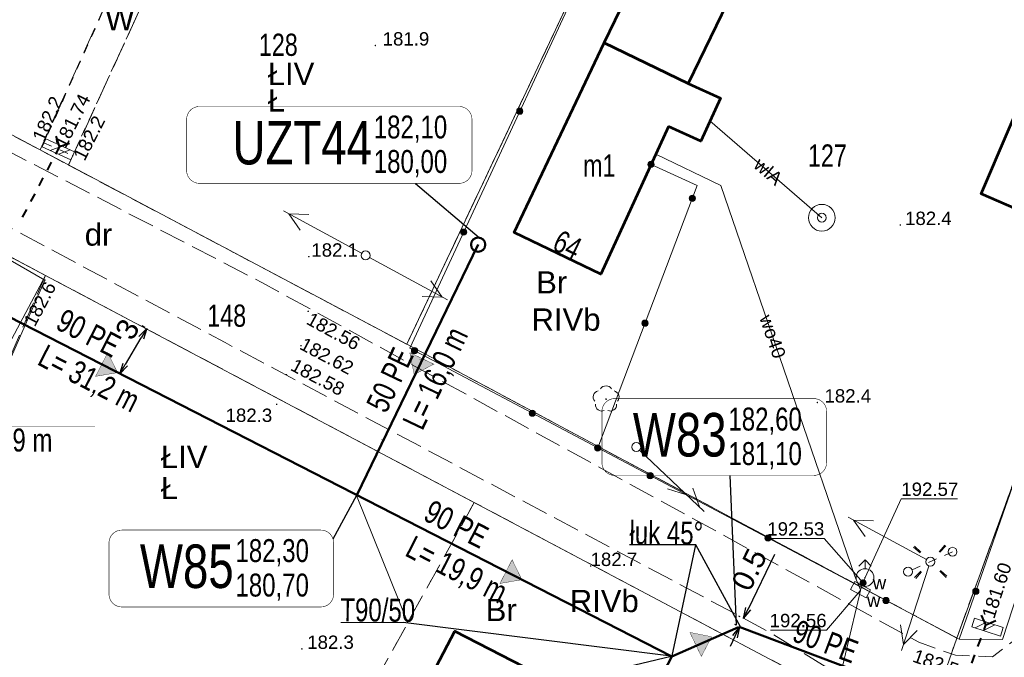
# Model space of a CAD drawing. Header units: metres. Extents: x 7482748 to 7484637, y 5684406 to 5687014.
# Tile 161 of 180: x 7483560 to 7483615, y 5686762 to 5686797. Entities that reach past the tile are written whole.
import ezdxf
from ezdxf.enums import TextEntityAlignment as Align
from ezdxf.lldxf.tags import DXFTag

# ---------------------------------------------------------------- set-up
doc = ezdxf.new("R2010")
doc.units = ezdxf.units.M
doc.header["$MEASUREMENT"] = 0
for name, pattern in [('KTJZ01_500', [2, 1.5, -0.5]), ('l217_500', [2, 1.5, -0.5]), ('l218_500', [1, 0.5, -0.5]), ('PTRW01_500', [1, 0.5, -0.5])]:
    doc.linetypes.add(name, pattern=pattern)
for name, color, linetype, lineweight in [('.domiar', 250, 'Continuous', 9), ('.ks tłoczny', 104, 'Continuous', 50), ('_Dzialki', 7, 'Continuous', 0), ('_Dzialki_opis', 7, 'Continuous', 0), ('_Kontury', 7, 'Continuous', 0), ('_Kontury_opis', 7, 'Continuous', 0), ('_Uzytki', 7, 'Continuous', 0), ('_Uzytki_opis', 7, 'Continuous', 0), ('BUIB02_01', 7, 'Continuous', 13), ('BUIB05_01', 7, 'Continuous', 40), ('EGB_Adres', 7, 'Continuous', 0), ('EGB_Budynek', 7, 'Continuous', 0), ('EGB_Budynek_opis', 7, 'Continuous', 0), ('GES__SUSM01_01P', 7, 'Continuous', 13), ('GES__SUSM01_P', 7, 'Continuous', 13), ('GES__SUSM04_01P', 7, 'Continuous', 13), ('GES__SUSM05_01L', 7, 'Continuous', 13), ('GES__SUUS02_P', 7, 'Continuous', 13), ('GES__SUUS13_P', 7, 'Continuous', 13), ('GES__SUUS25_WP', 7, 'Continuous', 13), ('KTOK05_01', 7, 'Continuous', 13), ('RTPW01_P', 7, 'Continuous', 0), ('RTPW02_P', 7, 'Continuous', 0), ('SUPE_L_3', 1, 'Continuous', 13), ('SUPT_L_0', 30, 'Continuous', 13)]:
    doc.layers.add(name, color=color, linetype=linetype, lineweight=lineweight)
doc.layers.add('GES__SUPS01_08G', color=5, linetype='Continuous', lineweight=13, true_color=0x0000ff, transparency=0.25)
doc.layers.add('GES__SUPW_01_pT', color=5, linetype='Continuous', lineweight=13, true_color=0x0000ff, transparency=0.25)
for name, color, linetype, lineweight, true_color in [('GES__SUPS01_08L', 5, 'Continuous', 13, 0x0000ff), ('GES__SUPS01_08P', 5, 'Continuous', 13, 0x0000ff), ('GES__SUPW_01_pL', 5, 'Continuous', 13, 0x0000ff), ('GES__SUUS15_1b_WP', 5, 'Continuous', 13, 0x0000ff), ('OBOP02_01', 7, 'Continuous', 13, 0x008000)]:
    doc.layers.add(name, color=color, linetype=linetype, lineweight=lineweight, true_color=true_color)
for name, color, linetype, lineweight, transparency in [('GES__SUUS_ET_08T', 7, 'Continuous', 13, 0.25), ('KTJZ01_O', 7, 'KTJZ01_500', 13, 0.5), ('PTRW01_O', 7, 'PTRW01_500', 13, 0.5), ('PTRW02_O', 7, 'Continuous', 13, 0.5), ('RTPW01_G', 7, 'Continuous', 13, 0.25), ('RTPW02_G', 7, 'Continuous', 13, 0.25)]:
    doc.layers.add(name, color=color, linetype=linetype, lineweight=lineweight, transparency=transparency)
doc.layers.add('IS_kanalizacja_sanitarna', color=7, linetype='SOLID', true_color=0x000000)
doc.layers.add('IS_Opisy_działek_Net', color=7, linetype='SOLID', true_color=0x000000)
doc.layers.add('IS_Węzeł_sieci_kanalizacyjnej_-_opisy', color=7, linetype='Continuous')
doc.styles.get("Standard").update_dxf_attribs({"font": 'simplex.shx', "width": 0.75})
doc.styles.add('STYL_ARIAL', font='simplex.shx', dxfattribs={"width": 0.75, "oblique": 0.1})
doc.styles.add('Style-Arial', font='arial.ttf')
tags = doc.linetypes.add('SOLID', pattern=[10, 10, 0]).pattern_tags.tags
tags[6:7] = [DXFTag(74, 4), DXFTag(75, 0), DXFTag(340, '0'), DXFTag(46, 0.0), DXFTag(50, 0.0), DXFTag(44, 0.0), DXFTag(45, 0.0)]
tags[4:5] = [DXFTag(74, 4), DXFTag(75, 0), DXFTag(340, '0'), DXFTag(46, 0.0), DXFTag(50, 0.0), DXFTag(44, 0.0), DXFTag(45, 0.0)]
doc.dimstyles.get("Standard").update_dxf_attribs({"dimtxt": 0.18, "dimasz": 0.18, "dimexe": 0.18, "dimexo": 0.0625, "dimgap": 0.09, "dimtad": 0, "dimtih": 1, "dimtoh": 1, "dimdec": 4, "dimzin": 0, "dimdsep": 46, "dimtxsty": 'Standard', "dimcen": 0.09, "dimadec": 0, "dimazin": 0, "dimtfac": 1, "dimtdec": 4, "dimtofl": 0, "dimtmove": 0, "dimatfit": 3, "dimfxl": 0, "dimtolj": 1, "dimtzin": 0, "dimarcsym": 0})

# ---------------------------------------------------------------- blocks, each defined once
blk = doc.blocks.new('SUPS01')
at = {"layer": 'GES__SUPS01_08P', "linetype": 'Continuous', "lineweight": 13}
h = blk.add_hatch(color=256, dxfattribs=at)
edge = h.paths.add_edge_path()
edge.add_arc((0, 0), 0.045, 0, 360)
blk = doc.blocks.new('SUSM04_01')
at = {"layer": 'GES__SUSM04_01P', "linetype": 'Continuous', "lineweight": 13}
blk.add_circle((0, 0), 0.25, dxfattribs=at)
blk = doc.blocks.new('SUSM01_7')
at = {"layer": 'GES__SUSM01_P', "linetype": 'Continuous', "lineweight": 13}
for p, q in [((-0.53, 0.53), (-0.88, 0.88)), ((0.53, 0.53), (0.88, 0.88)), ((-0.53, -0.53), (-0.88, -0.88)), ((0.53, -0.53), (0.88, -0.88))]:
    blk.add_line(p, q, dxfattribs=at)
blk.add_circle((0, 0), 0.25, dxfattribs=at)
blk = doc.blocks.new('SUSM01_01')
at = {"layer": 'GES__SUSM01_01P', "linetype": 'Continuous', "lineweight": 13}
for p, q in [((-0.53, 0.53), (-0.89, 0.88)), ((0.53, 0.53), (0.88, 0.89)), ((-0.53, -0.53), (-0.88, -0.89)), ((0.53, -0.53), (0.89, -0.88))]:
    blk.add_line(p, q, dxfattribs=at)
blk = doc.blocks.new('SUUS02')
at = {"layer": 'GES__SUUS02_P', "linetype": 'Continuous', "lineweight": 13}
for p, q in [((0, 1), (-0.35, 0.65)), ((0, 0.5), (0, 1)), ((0, 1), (0.35, 0.65))]:
    blk.add_line(p, q, dxfattribs=at)
blk.add_circle((0, 0), 0.5, dxfattribs=at)
blk = doc.blocks.new('SUUS13')
at = {"layer": 'GES__SUUS13_P', "linetype": 'Continuous', "lineweight": 13}
for radius in [0.75, 0.25]:
    blk.add_circle((0, 0), radius, dxfattribs=at)
blk = doc.blocks.new('SUUS15_1b_2')
at = {"layer": 'GES__SUUS15_1b_WP', "linetype": 'Continuous', "lineweight": 13, "flags": 128}
blk.add_lwpolyline([(-0.5, -0.25), (0.5, -0.25), (0.5, 0.25), (-0.5, 0.25), (-0.5, -0.25)], close=True, dxfattribs=at)
blk = doc.blocks.new('SUUS25_20')
at = {"layer": 'GES__SUUS25_WP', "linetype": 'Continuous', "lineweight": 13}
h = blk.add_hatch(color=256, dxfattribs=at)
edge = h.paths.add_edge_path()
edge.add_arc((0, 0), 0.2, 0, 360)
blk = doc.blocks.new('OBOP02_01')
at = {"layer": 'OBOP02_01', "linetype": 'Continuous', "lineweight": 13}
h = blk.add_hatch(color=256, dxfattribs=at)
edge = h.paths.add_edge_path()
edge.add_arc((0, 0), 0.05, 0, 360)
for centre, start, end in [((0, 0.4), 30, 150), ((-0.38, 0.12), 102, 222), ((0.38, 0.12), 318, 78), ((-0.24, -0.32), 174, 294), ((0.24, -0.32), 246, 6)]:
    blk.add_arc(centre, 0.35, start, end, dxfattribs=at)
blk = doc.blocks.new('RTPW01')
at = {"layer": 'RTPW01_P', "linetype": 'Continuous', "lineweight": 0}
h = blk.add_hatch(color=256, dxfattribs=at)
edge = h.paths.add_edge_path()
edge.add_arc((0, 0), 0.045, 0, 360)
blk = doc.blocks.new('RTPW01_1')
at = {"layer": 'RTPW02_P', "linetype": 'Continuous', "lineweight": 0}
h = blk.add_hatch(color=256, dxfattribs=at)
edge = h.paths.add_edge_path()
edge.add_arc((0, 0), 0.045, 0, 360)
blk = doc.blocks.new('RTPW01_2')
at = {"layer": 'RTPW01_P', "linetype": 'Continuous', "lineweight": 0}
h = blk.add_hatch(color=256, dxfattribs=at)
edge = h.paths.add_edge_path()
edge.add_arc((0, 0), 0.045, 0, 360)
blk = doc.blocks.new('RTPW01_3')
at = {"layer": 'RTPW02_P', "linetype": 'Continuous', "lineweight": 0}
h = blk.add_hatch(color=256, dxfattribs=at)
edge = h.paths.add_edge_path()
edge.add_arc((0, 0), 0.045, 0, 360)
blk = doc.blocks.new('TerminatorOpen_0.5')
at = {"color": 0, "linetype": 'ByBlock', "lineweight": -2}
for q in [(-1, 0.25), (-1, 0), (-1, -0.25)]:
    blk.add_line((0, 0), q, dxfattribs=at)
blk = doc.blocks.new('*D818')
at = {"layer": '.domiar', "color": 0, "linetype": 'Continuous', "lineweight": -2, "transparency": 16777216}
for p, q in [((7483600.979, 5686764.249), (7483602.461, 5686767.313)), ((7483600.287, 5686763.329), (7483600.217, 5686763.363)), ((7483600.513, 5686763.797), (7483600.443, 5686763.831)), ((7483600.221, 5686762.683), (7483599.955, 5686762.134))]:
    blk.add_line(p, q, dxfattribs=at)
at = {"layer": 'Defpoints', "color": 0, "linetype": 'Continuous', "transparency": 16777216}
for p in [(7483600.713, 5686763.7), (7483600.783, 5686763.666), (7483600.557, 5686763.198)]:
    blk.add_point(p, dxfattribs=at)
at = {"layer": '.domiar', "color": 0, "linetype": 'Continuous', "lineweight": -2, "transparency": 16777216, "xscale": 0.61, "yscale": 0.61, "zscale": 0.61}
for p, rotation in [((7483600.713, 5686763.7), 244.1799272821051), ((7483600.487, 5686763.232), 64.17992728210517)]:
    blk.add_blockref('TerminatorOpen_0.5', p, dxfattribs=dict(at, rotation=rotation))
at = {"layer": '.domiar', "color": 0, "linetype": 'Continuous', "transparency": 16777216, "insert": (7483601.031, 5686766.453), "char_height": 1.2, "attachment_point": 5, "rotation": 64.1799, "style": 'Style-Arial'}
blk.add_mtext('\\A1;0.5', dxfattribs=at)
blk = doc.blocks.new('*D819')
at = {"layer": '.domiar', "color": 0, "linetype": 'Continuous', "lineweight": -2, "transparency": 16777216}
for p, q in [((7483567.062, 5686780.06), (7483566.895, 5686780.159)), ((7483565.954, 5686777.983), (7483566.842, 5686779.481)), ((7483565.551, 5686777.513), (7483565.384, 5686777.612))]:
    blk.add_line(p, q, dxfattribs=at)
at = {"layer": 'Defpoints', "color": 0, "linetype": 'Continuous', "transparency": 16777216}
for p in [(7483567.153, 5686780.006), (7483567.32, 5686779.907), (7483565.809, 5686777.36)]:
    blk.add_point(p, dxfattribs=at)
at = {"layer": '.domiar', "color": 0, "linetype": 'Continuous', "lineweight": -2, "transparency": 16777216, "xscale": 0.61, "yscale": 0.61, "zscale": 0.61}
for p, rotation in [((7483567.153, 5686780.006), 59.33358570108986), ((7483565.642, 5686777.459), 239.3335857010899)]:
    blk.add_blockref('TerminatorOpen_0.5', p, dxfattribs=dict(at, rotation=rotation))
at = {"layer": '.domiar', "color": 0, "linetype": 'Continuous', "transparency": 16777216, "insert": (7483566.063, 5686779.958), "char_height": 1.2, "attachment_point": 5, "rotation": 59.3336, "style": 'Style-Arial'}
blk.add_mtext('\\A1;3', dxfattribs=at)

msp = doc.modelspace()

# ---------------------------------------------------------------- hatches: boundary and pattern name
at = {"layer": 'IS_kanalizacja_sanitarna', "linetype": 'Continuous', "ltscale": 0.01}
for points in [[(7483565.51288, 5686777.52328), (7483564.96516, 5686778.6469), (7483564.28085, 5686777.31209)], [(7483582.19132, 5686777.41779), (7483583.29827, 5686777.99845), (7483581.94383, 5686778.64305)], [(7483588.24702, 5686765.88102), (7483587.69808, 5686767.00403), (7483587.01523, 5686765.66848)], [(7483598.9161, 5686762.67353), (7483597.69052, 5686762.91941), (7483598.33689, 5686761.56582)]]:
    msp.add_hatch(color=256, dxfattribs=at).paths.add_polyline_path(points)
at = {"layer": 'KTOK05_01', "linetype": 'Continuous', "lineweight": 13}
h = msp.add_hatch(color=256, dxfattribs=at)
edge = h.paths.add_edge_path()
edge.add_arc((7483588.13471, 5686792.22004), 0.175, 0, 360)
h = msp.add_hatch(color=256, dxfattribs=at)
edge = h.paths.add_edge_path()
edge.add_arc((7483595.51, 5686789.23), 0.175, 0, 360)
h = msp.add_hatch(color=256, dxfattribs=at)
edge = h.paths.add_edge_path()
edge.add_arc((7483597.8258, 5686787.31648), 0.175, 0, 360)
h = msp.add_hatch(color=256, dxfattribs=at)
edge = h.paths.add_edge_path()
edge.add_arc((7483584.97396, 5686785.4186), 0.175, 0, 360)
h = msp.add_hatch(color=256, dxfattribs=at)
edge = h.paths.add_edge_path()
edge.add_arc((7483595.1679, 5686780.30324), 0.175, 0, 360)
h = msp.add_hatch(color=256, dxfattribs=at)
edge = h.paths.add_edge_path()
edge.add_arc((7483582.20586, 5686778.74915), 0.175, 0, 360)
h = msp.add_hatch(color=256, dxfattribs=at)
edge = h.paths.add_edge_path()
edge.add_arc((7483588.8332, 5686775.23797), 0.175, 0, 360)
h = msp.add_hatch(color=256, dxfattribs=at)
edge = h.paths.add_edge_path()
edge.add_arc((7483592.51, 5686773.29), 0.175, 0, 360)
h = msp.add_hatch(color=256, dxfattribs=at)
edge = h.paths.add_edge_path()
edge.add_arc((7483595.46088, 5686771.72743), 0.175, 0, 360)
h = msp.add_hatch(color=256, dxfattribs=at)
edge = h.paths.add_edge_path()
edge.add_arc((7483602.08897, 5686768.21767), 0.175, 0, 360)
h = msp.add_hatch(color=256, dxfattribs=at)
edge = h.paths.add_edge_path()
edge.add_arc((7483613.76831, 5686765.21689), 0.175, 0, 360)
h = msp.add_hatch(color=256, dxfattribs=at)
edge = h.paths.add_edge_path()
edge.add_arc((7483608.71706, 5686764.70791), 0.175, 0, 360)

# ---------------------------------------------------------------- linework, layer by layer
at = {"layer": '.domiar', "linetype": 'Continuous'}
for points in [[(7483581.82958, 5686763.46374), (7483578.95631, 5686770.62139)], [(7483578.07137, 5686763.48014), (7483581.57369, 5686763.48014)]]:
    msp.add_lwpolyline(points, dxfattribs=at)
at = {"layer": '.ks tłoczny', "linetype": 'Continuous'}
for points in [[(7483600.43, 5686763.21), (7483596.68602, 5686761.56718), (7483551.17538, 5686784.87461), (7483491.82072, 5686818.04813)], [(7483583.1308, 5686779.23471), (7483585.78716, 5686784.71564)], [(7483596.68602, 5686761.56718), (7483590.01471, 5686748.77871)]]:
    msp.add_lwpolyline(points, dxfattribs=at)
at = {"layer": '.ks tłoczny', "color": 111, "linetype": 'Continuous', "true_color": 0x70ffb8}
for points in [[(7483578.9605, 5686770.63003), (7483583.1308, 5686779.23471)], [(7483619.59996, 5686756.0238), (7483600.45812, 5686763.22615)]]:
    msp.add_lwpolyline(points, dxfattribs=at)
at = {"layer": '.ks tłoczny', "linetype": 'Continuous'}
msp.add_circle((7483585.78716, 5686784.71564), 0.4, dxfattribs=at)
at = {"layer": '_Dzialki', "color": 96, "linetype": 'Continuous', "true_color": 0x008000, "flags": 128}
for points in [[(7483581.78, 5686779.12), (7483604.55, 5686827.28)], [(7483561.46, 5686782.99), (7483508.29, 5686811.18)], [(7483581.78, 5686779.12), (7483547.35, 5686797.36)], [(7483625.26, 5686797.06), (7483612.7, 5686762.6)], [(7483546.89, 5686755.59), (7483561.46, 5686782.99)], [(7483610.71, 5686756.9), (7483561.46, 5686782.99)], [(7483612.7, 5686762.6), (7483581.78, 5686779.12)], [(7483612.7, 5686762.6), (7483610.71, 5686756.9)]]:
    msp.add_lwpolyline(points, dxfattribs=at)
at = {"layer": '_Kontury', "color": 96, "linetype": 'l217_500', "true_color": 0x008000, "flags": 128}
for points in [[(7483604.55, 5686827.28), (7483581.78, 5686779.12)], [(7483561.16, 5686790.04), (7483572.31, 5686814.88)], [(7483562.76, 5686789.19), (7483574.24, 5686814.24)], [(7483547.35, 5686797.36), (7483561.16, 5686790.04)], [(7483612.7, 5686762.6), (7483625.26, 5686797.06)], [(7483561.16, 5686790.04), (7483562.76, 5686789.19)], [(7483562.76, 5686789.19), (7483581.78, 5686779.12)], [(7483561.46, 5686782.99), (7483557.76, 5686784.95)], [(7483549.03, 5686754.4), (7483561.46, 5686782.99)], [(7483585.57, 5686770.22), (7483561.46, 5686782.99)], [(7483581.78, 5686779.12), (7483612.7, 5686762.6)], [(7483585.57, 5686770.22), (7483570.29, 5686742.62)], [(7483610.71, 5686756.9), (7483585.57, 5686770.22)]]:
    msp.add_lwpolyline(points, dxfattribs=at)
at = {"layer": '_Uzytki', "color": 96, "linetype": 'l218_500', "true_color": 0x008000, "flags": 128}
for points in [[(7483581.78, 5686779.12), (7483604.55, 5686827.28)], [(7483574.24, 5686814.24), (7483562.76, 5686789.19)], [(7483561.16, 5686790.04), (7483547.35, 5686797.36)], [(7483612.7, 5686762.6), (7483625.26, 5686797.06)], [(7483561.16, 5686790.04), (7483562.76, 5686789.19)], [(7483562.76, 5686789.19), (7483581.78, 5686779.12)], [(7483557.76, 5686784.95), (7483561.46, 5686782.99)], [(7483585.57, 5686770.22), (7483561.46, 5686782.99)], [(7483581.78, 5686779.12), (7483612.7, 5686762.6)], [(7483585.57, 5686770.22), (7483570.29, 5686742.62)], [(7483610.71, 5686756.9), (7483585.57, 5686770.22)], [(7483610.71, 5686756.9), (7483612.7, 5686762.6)]]:
    msp.add_lwpolyline(points, dxfattribs=at)
at = {"layer": 'BUIB02_01', "linetype": 'Continuous', "lineweight": 13}
for p, q in [((7483561.48, 5686790.67), (7483561.28, 5686790.21)), ((7483561.48, 5686790.67), (7483563.09, 5686789.94)), ((7483561.28, 5686790.21), (7483562.89, 5686789.48)), ((7483561.73, 5686790.01), (7483562.39, 5686790.25)), ((7483562.19, 5686789.8), (7483562.85, 5686790.05)), ((7483563.09, 5686789.94), (7483562.89, 5686789.48)), ((7483613.54, 5686763.24), (7483613.7, 5686763.72)), ((7483615.31, 5686763.19), (7483613.7, 5686763.72)), ((7483614.36, 5686763.5), (7483613.73, 5686763.18)), ((7483614.83, 5686763.34), (7483614.2, 5686763.03)), ((7483615.15, 5686762.71), (7483613.54, 5686763.24)), ((7483615.15, 5686762.71), (7483615.31, 5686763.19))]:
    msp.add_line(p, q, dxfattribs=at)
at = {"layer": 'BUIB05_01', "linetype": 'Continuous', "lineweight": 40}
for p, q in [((7483562.25, 5686790.24), (7483562.07, 5686790.81)), ((7483562.25, 5686790.24), (7483562.02, 5686789.8)), ((7483562.25, 5686790.24), (7483562.82, 5686790.42)), ((7483561.79, 5686789.35), (7483561.55, 5686788.91)), ((7483561.32, 5686788.47), (7483561.09, 5686788.03)), ((7483560.86, 5686787.58), (7483560.62, 5686787.14)), ((7483560.39, 5686786.7), (7483560.16, 5686786.26)), ((7483614.34, 5686763.34), (7483614.09, 5686763.89)), ((7483614.23, 5686763.06), (7483614.34, 5686763.34)), ((7483614.34, 5686763.34), (7483614.89, 5686763.59)), ((7483613.89, 5686762.12), (7483614.06, 5686762.59)), ((7483613.54, 5686761.18), (7483613.71, 5686761.65))]:
    msp.add_line(p, q, dxfattribs=at)
at = {"layer": 'EGB_Budynek', "color": 7, "linetype": 'Continuous', "lineweight": 53, "flags": 128}
for points in [[(7483601.36, 5686801.55), (7483597.59, 5686793.77), (7483592.87, 5686796.07), (7483596.59, 5686803.73), (7483600.35, 5686802.01), (7483601.36, 5686801.55)], [(7483623.59, 5686796.4), (7483618.91, 5686785.47), (7483614.06, 5686787.57), (7483618.73, 5686798.49), (7483623.59, 5686796.4)], [(7483596.49, 5686791.36), (7483592.69, 5686783.06), (7483587.81, 5686785.39), (7483592.87, 5686796.07), (7483597.59, 5686793.77), (7483599.41, 5686792.95), (7483598.3, 5686790.53), (7483596.49, 5686791.36)], [(7483588.26, 5686757.67), (7483586.31, 5686753.98), (7483588.26, 5686752.95), (7483585.46, 5686747.6), (7483583.51, 5686748.61), (7483578.36, 5686751.31), (7483584.48, 5686762.99), (7483589.65, 5686760.33), (7483591.33, 5686759.45), (7483589.94, 5686756.79), (7483588.26, 5686757.67)]]:
    msp.add_lwpolyline(points, dxfattribs=at)
at = {"layer": 'GES__SUPS01_08L', "linetype": 'Continuous', "lineweight": 13, "flags": 128}
for points in [[(7483607.54, 5686766), (7483609.58, 5686770.42), (7483612.74, 5686770.42)], [(7483607.43, 5686765.7), (7483605.25, 5686768.19), (7483602.09, 5686768.19)], [(7483607.27, 5686765.26), (7483605.38, 5686763.04), (7483602.22, 5686763.04)]]:
    msp.add_lwpolyline(points, dxfattribs=at)
at = {"layer": 'GES__SUPW_01_pL', "linetype": 'Continuous', "lineweight": 13}
msp.add_line((7483605.11, 5686786.23), (7483598.82, 5686791.67), dxfattribs=at)
at = {"layer": 'GES__SUPW_01_pL', "linetype": 'Continuous', "lineweight": 13, "flags": 128}
for points in [[(7483607.28, 5686765.32), (7483606.97, 5686766.08), (7483599.43, 5686788.05), (7483595.77, 5686789.8)], [(7483607.28, 5686765.32), (7483607.43, 5686765.7), (7483607.54, 5686766)], [(7483558.86, 5686554.9), (7483573.9, 5686602.69), (7483585.1, 5686636.28), (7483587.1, 5686642.9), (7483582.62, 5686644.9), (7483576.36, 5686647.79), (7483580.49, 5686661.89), (7483576.43, 5686665.42), (7483589.02, 5686706.71), (7483597.78, 5686722.9), (7483596.09, 5686732.22), (7483596.05, 5686735.84), (7483605.84, 5686759.18), (7483607.22, 5686765.03), (7483607.28, 5686765.32)]]:
    msp.add_lwpolyline(points, dxfattribs=at)
at = {"layer": 'GES__SUSM05_01L', "linetype": 'Continuous', "lineweight": 13}
for p, q in [((7483612.01, 5686767.25), (7483612.46, 5686767.45)), ((7483610.19, 5686766.43), (7483610.64, 5686766.64)), ((7483611.1, 5686766.84), (7483611.56, 5686767.05))]:
    msp.add_line(p, q, dxfattribs=at)
for centre in [(7483612.46, 5686767.45), (7483609.96, 5686766.33)]:
    msp.add_circle(centre, 0.25, dxfattribs=at)
at = {"layer": 'IS_kanalizacja_sanitarna', "linetype": 'Continuous', "ltscale": 0.01, "const_width": 0.02}
for points in [[(7483565.51288, 5686777.52328), (7483564.96516, 5686778.6469), (7483564.28085, 5686777.31209), (7483565.51288, 5686777.52328)], [(7483582.19132, 5686777.41779), (7483583.29827, 5686777.99845), (7483581.94383, 5686778.64305), (7483582.19132, 5686777.41779)], [(7483582.67196, 5686778.19502), (7483582.49137, 5686778.28097)], [(7483580.52332, 5686773.68023), (7483580.34272, 5686773.76618)], [(7483588.24702, 5686765.88102), (7483587.69808, 5686767.00403), (7483587.01523, 5686765.66848), (7483588.24702, 5686765.88102)], [(7483598.9161, 5686762.67353), (7483597.69052, 5686762.91941), (7483598.33689, 5686761.56582), (7483598.9161, 5686762.67353)], [(7483603.01313, 5686762.18979), (7483603.08388, 5686762.37686)]]:
    msp.add_lwpolyline(points, dxfattribs=at)
at = {"layer": 'IS_Opisy_działek_Net', "linetype": 'Continuous', "ltscale": 0.01, "const_width": 0.02}
msp.add_lwpolyline([(7483549.4534, 5686781.7312), (7483556.5642, 5686774.5124), (7483564.2542, 5686774.5124)], dxfattribs=at)
at = {"layer": 'IS_Opisy_działek_Net', "linetype": 'Continuous', "ltscale": 0.01}
for points in [[(7483600.55668, 5686763.19824), (7483598.0206, 5686767.83892), (7483594.29215, 5686767.83892)], [(7483596.70462, 5686761.60284), (7483598.0206, 5686767.83892)], [(7483596.64318, 5686761.58817), (7483581.57369, 5686763.48014)]]:
    msp.add_lwpolyline(points, dxfattribs=at)
at = {"layer": 'IS_Węzeł_sieci_kanalizacyjnej_-_opisy', "color": 18, "linetype": 'SOLID', "ltscale": 0.01, "true_color": 0x000000, "const_width": 0.03}
for points in [[(7483570.12027, 5686788.16253), (7483584.72027, 5686788.16253, 0.414214), (7483585.44027, 5686788.88253), (7483585.44027, 5686791.76253, 0.414214), (7483584.72027, 5686792.48253), (7483570.12027, 5686792.48253, 0.414214), (7483569.40027, 5686791.76253), (7483569.40027, 5686788.88253, 0.414214), (7483570.12027, 5686788.16253)], [(7483593.46883, 5686771.74168), (7483604.65883, 5686771.74168, 0.414214), (7483605.37883, 5686772.46168), (7483605.37883, 5686775.34168, 0.414214), (7483604.65883, 5686776.06168), (7483593.46883, 5686776.06168, 0.414214), (7483592.74883, 5686775.34168), (7483592.74883, 5686772.46168, 0.414214), (7483593.46883, 5686771.74168)], [(7483565.7553, 5686764.34931), (7483576.9453, 5686764.34931, 0.414214), (7483577.6653, 5686765.06931), (7483577.6653, 5686767.94931, 0.414214), (7483576.9453, 5686768.66931), (7483565.7553, 5686768.66931, 0.414214), (7483565.0353, 5686767.94931), (7483565.0353, 5686765.06931, 0.414214), (7483565.7553, 5686764.34931)]]:
    msp.add_lwpolyline(points, format="xyb", dxfattribs=at)
at = {"layer": 'IS_Węzeł_sieci_kanalizacyjnej_-_opisy', "color": 18, "linetype": 'SOLID', "ltscale": 0.01, "true_color": 0x000000}
for points in [[(7483582.27506, 5686788.16253), (7483585.85187, 5686785.10943)], [(7483599.94132, 5686771.74168), (7483600.28663, 5686763.32798)], [(7483577.62878, 5686768.17571), (7483578.9605, 5686770.62911)], [(7483580.85378, 5686757.81787), (7483596.64318, 5686761.58817)]]:
    msp.add_lwpolyline(points, dxfattribs=at)
at = {"layer": 'KTJZ01_O', "linetype": 'KTJZ01_500', "lineweight": 13, "flags": 128}
for points in [[(7483616.87, 5686763.18), (7483614.7, 5686761.55), (7483612.63, 5686761.63), (7483610.57, 5686762.36), (7483573.63, 5686782.59), (7483538.95, 5686800.54), (7483501.48, 5686820.87), (7483468.03, 5686840.23), (7483452.08, 5686849.38)], [(7483449.97, 5686846.62), (7483466.13, 5686837.36), (7483499.48, 5686818.02), (7483537.47, 5686797.44), (7483571.56, 5686779.21), (7483602.03, 5686763.01), (7483608.65, 5686758.95), (7483611.45, 5686756.76), (7483613.29, 5686753.85)]]:
    msp.add_lwpolyline(points, dxfattribs=at)
at = {"layer": 'KTOK05_01', "linetype": 'Continuous', "lineweight": 13, "flags": 128}
for points in [[(7483639.35, 5686827.76), (7483640.41, 5686830.16), (7483612.03, 5686843.08), (7483594.98, 5686806.95), (7483581.94, 5686778.89), (7483592.51, 5686773.29), (7483612.83, 5686762.53), (7483617.74, 5686776.59), (7483618.21, 5686778)], [(7483592.51, 5686773.29), (7483598.1, 5686788.04), (7483595.51, 5686789.23)]]:
    msp.add_lwpolyline(points, dxfattribs=at)
at = {"layer": 'KTOK05_01', "linetype": 'Continuous', "lineweight": 13}
for centre in [(7483588.13, 5686792.22), (7483595.51, 5686789.23), (7483597.83, 5686787.32), (7483584.97, 5686785.42), (7483595.17, 5686780.3), (7483582.21, 5686778.75), (7483588.83, 5686775.24), (7483592.51, 5686773.29), (7483595.46, 5686771.73), (7483602.09, 5686768.22), (7483613.77, 5686765.22), (7483608.72, 5686764.71)]:
    msp.add_circle(centre, 0.175, dxfattribs=at)
at = {"layer": 'PTRW01_O', "linetype": 'PTRW01_500', "lineweight": 13, "flags": 128}
msp.add_lwpolyline([(7483572.42, 5686815.11), (7483561.38, 5686790.44), (7483562.99, 5686789.71), (7483574.35, 5686814.48)], dxfattribs=at)
at = {"layer": 'PTRW02_O', "linetype": 'Continuous', "lineweight": 13, "flags": 128}
msp.add_lwpolyline([(7483549.04, 5686754.4), (7483561.43, 5686782.72), (7483540.73, 5686794.66), (7483473.28, 5686832.24), (7483449.41, 5686845.9)], dxfattribs=at)
msp.add_lwpolyline([(7483619.32, 5686774.93), (7483618.29, 5686775.95), (7483617.74, 5686776.59), (7483612.83, 5686762.53), (7483615.26, 5686762.52), (7483619.32, 5686774.93)], close=True, dxfattribs=at)
at = {"layer": 'SUPE_L_3', "linetype": 'Continuous'}
for p, q in [((7483579.24, 5686784.23), (7483574.84, 5686786.61)), ((7483575.79, 5686785.53), (7483575.15, 5686786.44)), ((7483576.27, 5686786.41), (7483575.15, 5686786.44)), ((7483584.07, 5686781.61), (7483579.68, 5686783.99)), ((7483583.77, 5686781.77), (7483583.13, 5686782.69)), ((7483583.77, 5686781.77), (7483582.65, 5686781.81)), ((7483610.99, 5686767.01), (7483606.6, 5686769.39)), ((7483607.54, 5686768.31), (7483606.9, 5686769.23)), ((7483608.02, 5686769.19), (7483606.9, 5686769.23)), ((7483609.59, 5686761.9), (7483611.13, 5686766.65)), ((7483609.7, 5686762.23), (7483609.53, 5686763.34)), ((7483609.7, 5686762.23), (7483610.48, 5686763.03))]:
    msp.add_line(p, q, dxfattribs=at)
at = {"layer": 'SUPT_L_0', "linetype": 'Continuous'}
for p, q in [((7483594.86, 5686773.17), (7483598.49, 5686769.72)), ((7483596.44, 5686770.98), (7483597.51, 5686770.65)), ((7483597.85, 5686771.02), (7483598.23, 5686769.97))]:
    msp.add_line(p, q, dxfattribs=at)

# ---------------------------------------------------------------- block references
at = {"layer": 'GES__SUPS01_08P', "linetype": 'Continuous', "lineweight": 13}
for p in [(7483607.43, 5686765.7), (7483607.54, 5686766), (7483607.27, 5686765.26)]:
    msp.add_blockref('SUPS01', p, dxfattribs=at)
at = {"layer": 'GES__SUSM01_01P', "linetype": 'Continuous', "lineweight": 13}
msp.add_blockref('SUSM01_01', (7483611.21, 5686766.89), dxfattribs=at)
at = {"layer": 'GES__SUSM01_P', "linetype": 'Continuous', "lineweight": 13, "rotation": 3.82}
msp.add_blockref('SUSM01_7', (7483611.21, 5686766.89), dxfattribs=at)
at = {"layer": 'GES__SUSM04_01P', "linetype": 'Continuous', "lineweight": 13}
for p in [(7483579.46, 5686784.11), (7483594.68, 5686773.34)]:
    msp.add_blockref('SUSM04_01', p, dxfattribs=at)
at = {"layer": 'GES__SUUS02_P', "linetype": 'Continuous', "lineweight": 13}
msp.add_blockref('SUUS02', (7483607.54, 5686766), dxfattribs=at)
at = {"layer": 'GES__SUUS13_P', "linetype": 'Continuous', "lineweight": 13}
msp.add_blockref('SUUS13', (7483605.11, 5686786.23), dxfattribs=at)
at = {"layer": 'GES__SUUS15_1b_WP', "linetype": 'Continuous', "lineweight": 13, "rotation": 331.76}
msp.add_blockref('SUUS15_1b_2', (7483607.28, 5686765.32), dxfattribs=at)
at = {"layer": 'GES__SUUS25_WP', "linetype": 'Continuous', "lineweight": 13, "rotation": 1.92}
msp.add_blockref('SUUS25_20', (7483607.43, 5686765.7), dxfattribs=at)
at = {"layer": 'OBOP02_01', "linetype": 'Continuous', "lineweight": 13}
msp.add_blockref('OBOP02_01', (7483592.98, 5686776.03), dxfattribs=at)
at = {"layer": 'RTPW01_P', "linetype": 'Continuous', "lineweight": 0}
for name, p in [('RTPW01_2', (7483580.01, 5686795.91)), ('RTPW01', (7483561.38, 5686790.44)), ('RTPW01', (7483562.99, 5686789.71)), ('RTPW01_2', (7483609.52, 5686785.82)), ('RTPW01_2', (7483576.27, 5686784.04)), ('RTPW01', (7483561.43, 5686782.72)), ('RTPW01_2', (7483574.46, 5686775.74)), ('RTPW01_2', (7483604.86, 5686775.84)), ('RTPW01', (7483592.11, 5686766.65)), ('RTPW01_2', (7483575.88, 5686761.99))]:
    msp.add_blockref(name, p, dxfattribs=at)
at = {"layer": 'RTPW02_P', "linetype": 'Continuous', "lineweight": 0}
for name, p in [('RTPW01_1', (7483562.25, 5686790.24)), ('RTPW01_3', (7483576.23, 5686780.97)), ('RTPW01_3', (7483575.83, 5686779.04)), ('RTPW01_3', (7483575.01, 5686777.41)), ('RTPW01_3', (7483614.34, 5686763.34))]:
    msp.add_blockref(name, p, dxfattribs=at)

# ---------------------------------------------------------------- texts
at = {"layer": '_Dzialki_opis', "color": 96, "true_color": 0x008000, "char_height": 1.25, "attachment_point": 7, "line_spacing_factor": 0.6, "style": 'STYL_ARIAL'}
for s, insert in [('\\fArial|b0|i0|c238238|p39;128', (7483573.46, 5686795.31)), ('\\fArial|b0|i0|c238238|p39;127', (7483604.33, 5686789.1)), ('\\fArial|b0|i0|c238238|p39;148', (7483570.56, 5686780.08))]:
    msp.add_mtext(s, dxfattribs=dict(at, insert=insert))
at = {"layer": '_Kontury_opis', "color": 96, "linetype": 'Continuous', "lineweight": 13, "true_color": 0x008000, "style": 'Style-Arial'}
for s, p in [('ŁIV', (7483573.96, 5686793.69)), ('RIVb', (7483588.79, 5686779.88)), ('ŁIV', (7483567.95, 5686772.16)), ('RIVb', (7483590.94, 5686764.06))]:
    msp.add_text(s, height=1.25, dxfattribs=at).set_placement(p)
at = {"layer": '_Uzytki_opis', "color": 96, "linetype": 'Continuous', "lineweight": 13, "true_color": 0x008000, "style": 'Style-Arial'}
for s, p in [('W', (7483564.82, 5686796.76)), ('Ł', (7483573.96, 5686792.2)), ('dr', (7483563.67, 5686784.66)), ('Br', (7483589.05, 5686781.97)), ('Ł', (7483567.95, 5686770.41)), ('Br', (7483586.21, 5686763.55))]:
    msp.add_text(s, height=1.25, dxfattribs=at).set_placement(p)
at = {"layer": 'EGB_Adres', "insert": (7483590.53, 5686784.13), "char_height": 1.25, "attachment_point": 8, "rotation": 333.946505, "line_spacing_factor": 0.6, "style": 'STYL_ARIAL'}
msp.add_mtext('\\fArial|b0|i0|c238238|p39;64', dxfattribs=at)
at = {"layer": 'EGB_Budynek_opis', "color": 7, "insert": (7483591.69, 5686788.54), "char_height": 1.25, "attachment_point": 7, "line_spacing_factor": 0.6, "style": 'STYL_ARIAL'}
msp.add_mtext('\\fArial|b0|i0|c238238|p39;m1', dxfattribs=at)
at = {"layer": 'GES__SUPS01_08G', "linetype": 'Continuous', "lineweight": 13, "style": 'Style-Arial'}
msp.add_text('192.57', height=0.75, dxfattribs=at).set_placement((7483609.58, 5686770.59))
for s, p in [('192.53', (7483605.25, 5686768.36)), ('192.56', (7483605.38, 5686763.21))]:
    msp.add_text(s, height=0.75, dxfattribs=at).set_placement(p, align=Align.RIGHT)
at = {"layer": 'GES__SUPW_01_pT', "linetype": 'Continuous', "lineweight": 13, "style": 'Style-Arial'}
for s, rotation, p in [('wlA', 319.15, (7483602.1, 5686788.83)), ('wo40', 288.94, (7483602.35, 5686779.55))]:
    msp.add_text(s, height=0.75, rotation=rotation, dxfattribs=at).set_placement(p, align=Align.MIDDLE_CENTER)
at = {"layer": 'GES__SUUS_ET_08T', "linetype": 'Continuous', "lineweight": 13, "style": 'Style-Arial'}
msp.add_text('w', height=0.75, dxfattribs=at).set_placement((7483608.73, 5686765.71), align=Align.MIDDLE_RIGHT)
msp.add_text('w', height=0.75, dxfattribs=at).set_placement((7483607.65, 5686765.1), align=Align.TOP_LEFT)
at = {"layer": 'IS_Opisy_działek_Net', "linetype": 'Continuous', "ltscale": 0.01, "char_height": 1.2888}
for s, insert, attachment_point, rotation in [('{\\fArial|b0|i0|c238|p34;90 PE}', (7483561.95251, 5686779.99881), 7, 332.9), ('\\fArial|b0|i0;', (7483585.19057, 5686782.53728), 1, 64.5), ('\\fArial|b0|i0;', (7483585.19057, 5686782.53728), 1, 64.5), ('\\fArial|b0|i0;', (7483583.62799, 5686781.46559), 7, 64.5), ('\\fArial|b0|i0;', (7483583.62799, 5686781.46559), 7, 64.5), ('\\fArial|b0|i0;L= 16,0 m', (7483581.4906, 5686774.76281), 1, 64.5), ('\\fArial|b0|i0;L= 31,2 m', (7483561.51956, 5686779.15276), 1, 332.9), ('{\\fArial|b0|i0|c238|p34;50 PE}', (7483580.63278, 5686775.17197), 7, 64.5), ('\\fArial|b0|i0;', (7483566.51625, 5686777.50581), 7, 332.9), ('\\fArial|b0|i0;', (7483566.51625, 5686777.50581), 7, 332.9), ('\\fArial|b0|i0;', (7483567.54269, 5686775.91157), 1, 332.9), ('\\fArial|b0|i0;', (7483567.54269, 5686775.91157), 1, 332.9), ('{\\fArial|b0|i0|c238|p34;90 PE}', (7483582.62504, 5686769.25212), 7, 332.9), ('{\\fArial|b0|i0|c238|p34;łuk 45%%D}', (7483594.30577, 5686769.17981), 1, 359.404696), ('\\fArial|b0|i0;L= 19,9 m', (7483582.19209, 5686768.40606), 1, 332.9), ('\\fArial|b0|i0;', (7483588.83093, 5686766.07912), 7, 332.9), ('\\fArial|b0|i0;', (7483588.83093, 5686766.07912), 7, 332.9), ('{\\fArial|b0|i0|c238|p34;90 PE}', (7483603.36702, 5686762.44379), 7, 339.3), ('{\\fArial|b0|i0|c238|p34;T90/50}', (7483578.0494, 5686764.8391), 1, 359.404696), ('\\fArial|b0|i0;', (7483589.85818, 5686764.48648), 1, 332.9), ('\\fArial|b0|i0;', (7483589.85818, 5686764.48648), 1, 332.9)]:
    msp.add_mtext(s, dxfattribs=dict(at, insert=insert, attachment_point=attachment_point, rotation=rotation))
for s, insert, attachment_point in [('\\fArial|b0|i0;L= 4,9 m', (7483556.5642, 5686774.3756), 1), ('\\fArial|b0|i0;', (7483563.5542, 5686774.786), 7), ('\\fArial|b0|i0;', (7483564.2042, 5686774.3756), 1), ('\\fArial|b0|i0;', (7483564.2642, 5686773.786), 7), ('\\fArial|b0|i0;', (7483564.2642, 5686773.786), 7)]:
    msp.add_mtext(s, dxfattribs=dict(at, insert=insert, attachment_point=attachment_point))
at = {"layer": 'IS_Węzeł_sieci_kanalizacyjnej_-_opisy', "color": 18, "linetype": 'SOLID', "ltscale": 0.01, "true_color": 0x000000}
for s, insert, char_height, attachment_point in [('\\fArial|b0|i0;UZT44', (7483579.82027, 5686789.19093), 2.448, 9), ('\\fArial|b0|i0;182,10', (7483579.92027, 5686790.44613), 1.2888, 7), ('\\fArial|b0|i0;180,00', (7483579.92027, 5686790.03573), 1.2888, 1), ('\\fArial|b0|i0;W83', (7483599.75883, 5686772.77008), 2.448, 9), ('\\fArial|b0|i0;182,60', (7483599.85883, 5686774.02528), 1.2888, 7), ('\\fArial|b0|i0;181,10', (7483599.85883, 5686773.61488), 1.2888, 1), ('\\fArial|b0|i0;W85', (7483572.0453, 5686765.37771), 2.448, 9), ('\\fArial|b0|i0;182,30', (7483572.1453, 5686766.63291), 1.2888, 7), ('\\fArial|b0|i0;180,70', (7483572.1453, 5686766.22251), 1.2888, 1)]:
    msp.add_mtext(s, dxfattribs=dict(at, insert=insert, char_height=char_height, attachment_point=attachment_point))
at = {"layer": 'RTPW01_G', "linetype": 'Continuous', "lineweight": 13, "style": 'Style-Arial'}
for s, p in [('181.9', (7483580.42, 5686795.91)), ('182.4', (7483609.79, 5686785.82)), ('182.1', (7483576.41, 5686784.04)), ('182.4', (7483605.26, 5686775.84)), ('182.3', (7483571.59, 5686774.75)), ('182.7', (7483592.11, 5686766.65)), ('182.3', (7483576.18, 5686761.99))]:
    msp.add_text(s, height=0.75, dxfattribs=at).set_placement(p)
msp.add_text('182.2', height=0.75, rotation=65.72, dxfattribs=at).set_placement((7483561.38, 5686790.44))
msp.add_text('182.2', height=0.75, rotation=62.96, dxfattribs=at).set_placement((7483562.99, 5686789.71), align=Align.TOP_LEFT)
msp.add_text('182.6', height=0.75, rotation=62.03, dxfattribs=at).set_placement((7483561.43, 5686782.72), align=Align.TOP_RIGHT)
at = {"layer": 'RTPW02_G', "linetype": 'Continuous', "lineweight": 13, "style": 'Style-Arial'}
msp.add_text('181.74', height=0.75, rotation=63.42, dxfattribs=at).set_placement((7483562.25, 5686790.24), align=Align.MIDDLE_LEFT)
for s, rotation, p in [('182.56', 331.29, (7483576.07, 5686780.29)), ('182.62', 332, (7483575.69, 5686778.88)), ('182.58', 332, (7483575.18, 5686777.69)), ('181.60', 71.88, (7483614.8, 5686763.64)), ('182.56', 340.49, (7483610.16, 5686761.29))]:
    msp.add_text(s, height=0.75, rotation=rotation, dxfattribs=at).set_placement(p)

# ---------------------------------------------------------------- dimensions: what is measured, and where the dimension line sits
at = {"layer": '.domiar', "color": 7, "linetype": 'Continuous'}
for base, p1, p2, angle, picture, middle in [((7483567.15288, 5686780.0061), (7483565.8095, 5686777.35964), (7483567.32, 5686779.90701), 59.333586, '*D819', (7483566.84796, 5686779.49188)), ((7483600.71313, 5686763.69988), (7483600.55668, 5686763.19824), (7483600.78303, 5686763.66606), 64.179927, '*D818', (7483601.8529, 5686766.05549))]:
    dim = msp.add_linear_dim(base=base, p1=p1, p2=p2, angle=angle, dimstyle='Standard', override={"dimtxt": 1.2, "dimasz": 0.61, "dimexe": 0.3, "dimexo": 0.3, "dimgap": 0.3, "dimtad": 1, "dimtih": 0, "dimtoh": 0, "dimdec": 1, "dimzin": 11, "dimdsep": 0, "dimtxsty": 'Style-Arial', "dimblk": 'TerminatorOpen_0.5', "dimadec": 4, "dimazin": 3, "dimtdec": 1, "dimatfit": 1, "dimldrblk": 'TerminatorOpen_0.5', "dimfrac": 2, "dimtzin": 11}, dxfattribs=at)
    dim.commit()
    dim.dimension.update_dxf_attribs({"geometry": picture, "text_midpoint": middle, "dimtype": 161})

doc.saveas('drawing.dxf')
